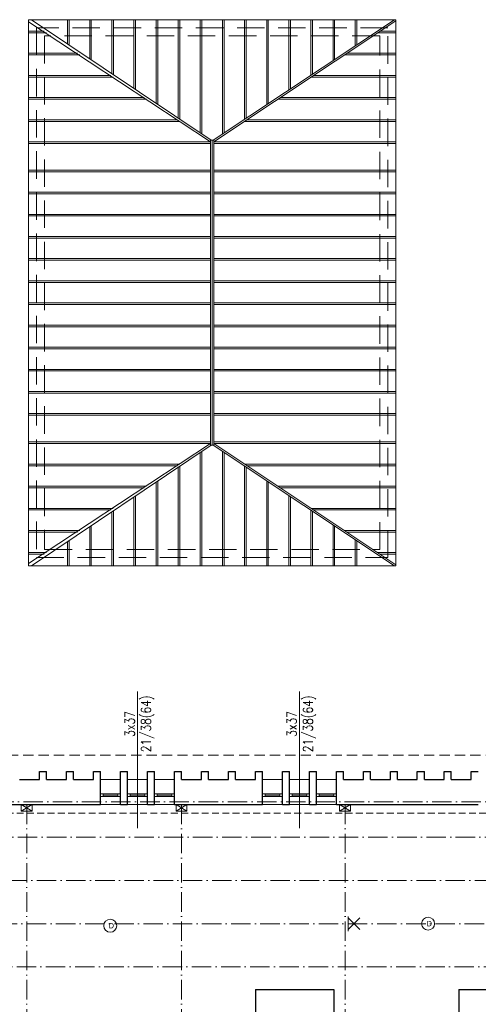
# Model space of a CAD drawing. Header units: millimetres. Extents: x 12584 to 77584, y 9983 to 29820.
# Tile 157 of 176: x 74007 to 74857, y 12522 to 14345. Entities that reach past the tile are written whole.
import ezdxf

# ---------------------------------------------------------------- set-up
doc = ezdxf.new("R2010")
doc.units = ezdxf.units.MM
doc.linetypes.add('ACAD_ISO10W100', pattern=[18, 12, -3, 0, -3])
doc.linetypes.add('HIDDEN', pattern=[9.525, 6.35, -3.175])
for name, color, linetype, lineweight in [('m_cienka', 7, 'Continuous', 5), ('m_drewno', 7, 'Continuous', 9), ('m_elektryka', 7, 'Continuous', 5), ('m_stolarka', 7, 'Continuous', 9), ('m_tekst', 7, 'Continuous', 13), ('m_widok', 7, 'Continuous', 9), ('m_ściany', 7, 'Continuous', 30)]:
    doc.layers.add(name, color=color, linetype=linetype, lineweight=lineweight)
doc.styles.get("Standard").update_dxf_attribs({"font": 'arial.ttf'})
doc.styles.add('WYM', font='simplex.shx', dxfattribs={"width": 0.5})

# ---------------------------------------------------------------- blocks, each defined once
blk = doc.blocks.new('oprawa ścienna')
at = {"layer": 'm_elektryka', "color": 0}
for p, q in [((10.6, 10.6), (-10.6, -10.6)), ((-10.6, 10.6), (10.6, -10.6))]:
    blk.add_line(p, q, dxfattribs=at)
at = {"layer": 'm_elektryka', "color": 0, "ltscale": 0.4}
blk.add_line((10.6, 13.6), (10.6, -13.6), dxfattribs=at)

msp = doc.modelspace()

# ---------------------------------------------------------------- linework, layer by layer
at = {"layer": 'm_cienka', "color": 7, "ltscale": 2}
for p, q in [((74225.1, 13100.7), (74225.1, 12847.9)), ((74525.1, 13100.7), (74525.1, 12847.9))]:
    msp.add_line(p, q, dxfattribs=at)
at = {"layer": 'm_cienka', "color": 7, "linetype": 'HIDDEN', "ltscale": 3}
msp.add_line((74975.1, 12982.8), (73779.1, 12982.8), dxfattribs=at)
at = {"layer": 'm_cienka', "color": 7, "linetype": 'HIDDEN', "ltscale": 2}
msp.add_line((75023.6, 12875.3), (73671.6, 12875.3), dxfattribs=at)
at = {"layer": 'm_drewno', "color": 7, "linetype": 'ACAD_ISO10W100', "ltscale": 3}
for p, q in [((75077.6, 12896.3), (73692.6, 12896.3)), ((74019.6, 12891.3), (74019.6, 11766.3)), ((74306.6, 12891.3), (74306.6, 11766.3)), ((74609.6, 12891.3), (74609.6, 11766.3)), ((73570.3, 12830.9), (75110.9, 12830.9)), ((73443.4, 12750.9), (75174.5, 12750.9)), ((73316.5, 12670.9), (75238.1, 12670.9)), ((73189.6, 12590.9), (75301.7, 12590.9))]:
    msp.add_line(p, q, dxfattribs=at)
at = {"layer": 'm_drewno', "color": 7, "ltscale": 2}
for p, q in [((74009.6, 12879.3), (74029.6, 12891.3)), ((74029.6, 12879.3), (74009.6, 12891.3)), ((74296.6, 12879.3), (74316.6, 12891.3)), ((74316.6, 12879.3), (74296.6, 12891.3)), ((74599.6, 12879.3), (74619.6, 12891.3)), ((74619.6, 12879.3), (74599.6, 12891.3))]:
    msp.add_line(p, q, dxfattribs=at)
for points in [[(74009.6, 12879.3), (74029.6, 12879.3), (74029.6, 12891.3), (74009.6, 12891.3)], [(74296.6, 12879.3), (74316.6, 12879.3), (74316.6, 12891.3), (74296.6, 12891.3)], [(74599.6, 12879.3), (74619.6, 12879.3), (74619.6, 12891.3), (74599.6, 12891.3)]]:
    msp.add_lwpolyline(points, close=True, dxfattribs=at)
at = {"layer": 'm_elektryka', "color": 7}
for centre in [(74174.4, 12667.1), (74763.6, 12670.9)]:
    msp.add_circle(centre, 12, dxfattribs=at)
at = {"layer": 'm_stolarka', "color": 7, "ltscale": 2}
for p, q in [((74156.6, 12911.3), (74193.6, 12911.3)), ((74156.6, 12906.3), (74156.6, 12911.3)), ((74161.6, 12906.3), (74161.6, 12911.3)), ((74161.6, 12908.8), (74188.6, 12908.8)), ((74188.6, 12906.3), (74188.6, 12911.3)), ((74193.6, 12906.3), (74193.6, 12911.3)), ((74206.6, 12911.3), (74243.6, 12911.3)), ((74206.6, 12906.3), (74206.6, 12911.3)), ((74211.6, 12906.3), (74211.6, 12911.3)), ((74211.6, 12908.8), (74238.6, 12908.8)), ((74238.6, 12906.3), (74238.6, 12911.3)), ((74243.6, 12906.3), (74243.6, 12911.3)), ((74256.6, 12911.3), (74293.6, 12911.3)), ((74256.6, 12906.3), (74256.6, 12911.3)), ((74261.6, 12906.3), (74261.6, 12911.3)), ((74261.6, 12908.8), (74288.6, 12908.8)), ((74288.6, 12906.3), (74288.6, 12911.3)), ((74293.6, 12906.3), (74293.6, 12911.3)), ((74456.6, 12911.3), (74493.6, 12911.3)), ((74456.6, 12906.3), (74456.6, 12911.3)), ((74461.6, 12906.3), (74461.6, 12911.3)), ((74461.6, 12908.8), (74488.6, 12908.8)), ((74488.6, 12906.3), (74488.6, 12911.3)), ((74493.6, 12906.3), (74493.6, 12911.3)), ((74506.6, 12911.3), (74543.6, 12911.3)), ((74506.6, 12906.3), (74506.6, 12911.3)), ((74511.6, 12906.3), (74511.6, 12911.3)), ((74511.6, 12908.8), (74538.6, 12908.8)), ((74538.6, 12906.3), (74538.6, 12911.3)), ((74543.6, 12906.3), (74543.6, 12911.3)), ((74556.6, 12911.3), (74593.6, 12911.3)), ((74556.6, 12906.3), (74556.6, 12911.3)), ((74561.6, 12906.3), (74561.6, 12911.3)), ((74561.6, 12908.8), (74588.6, 12908.8)), ((74588.6, 12906.3), (74588.6, 12911.3)), ((74593.6, 12906.3), (74593.6, 12911.3)), ((74156.6, 12906.3), (74193.6, 12906.3)), ((74206.6, 12906.3), (74243.6, 12906.3)), ((74256.6, 12906.3), (74293.6, 12906.3)), ((74456.6, 12906.3), (74493.6, 12906.3)), ((74506.6, 12906.3), (74543.6, 12906.3)), ((74556.6, 12906.3), (74593.6, 12906.3))]:
    msp.add_line(p, q, dxfattribs=at)
at = {"layer": 'm_widok', "color": 7, "ltscale": 2}
for p, q in [((74022.9, 14340.6), (74360.4, 14118.7)), ((74361.5, 14121.6), (74028.3, 14344.7)), ((74095.4, 14299.7), (74095.4, 14344.7)), ((74098.4, 14297.7), (74098.4, 14344.7)), ((74136.4, 14272.3), (74136.4, 14344.7)), ((74139.4, 14270.3), (74139.4, 14344.7)), ((74177.4, 14244.8), (74177.4, 14344.7)), ((74180.4, 14242.8), (74180.4, 14344.7)), ((74218.4, 14217.4), (74218.4, 14344.7)), ((74221.4, 14215.4), (74221.4, 14344.7)), ((74259.4, 14190), (74259.4, 14344.7)), ((74262.4, 14187.9), (74262.4, 14344.7)), ((74300.4, 14162.5), (74300.4, 14344.7)), ((74303.4, 14160.5), (74303.4, 14344.7)), ((74341.4, 14135.1), (74341.4, 14344.7)), ((74344.4, 14133), (74344.4, 14344.7)), ((74701.2, 14344.7), (74365.4, 14121.6)), ((74703.9, 14342.9), (74366.4, 14118.7)), ((74382.4, 14132.9), (74382.4, 14344.7)), ((74385.4, 14134.9), (74385.4, 14344.7)), ((74423.4, 14160.1), (74423.4, 14344.7)), ((74426.4, 14162.1), (74426.4, 14344.7)), ((74464.4, 14187.4), (74464.4, 14344.7)), ((74467.4, 14189.4), (74467.4, 14344.7)), ((74505.4, 14214.6), (74505.4, 14344.7)), ((74508.4, 14216.6), (74508.4, 14344.7)), ((74546.4, 14241.9), (74546.4, 14344.7)), ((74549.4, 14243.9), (74549.4, 14344.7)), ((74587.4, 14269.1), (74587.4, 14344.7)), ((74590.4, 14271.1), (74590.4, 14344.7)), ((74628.4, 14296.4), (74628.4, 14344.7)), ((74631.4, 14298.4), (74631.4, 14344.7)), ((74022.9, 14323.5), (74052.1, 14323.5)), ((74022.9, 14323.5), (74052.1, 14323.5)), ((74022.9, 14320.5), (74056.6, 14320.5)), ((74022.9, 14320.5), (74056.6, 14320.5)), ((74703.9, 14320.5), (74670.2, 14320.5)), ((74703.9, 14320.5), (74670.2, 14320.5)), ((74703.9, 14323.5), (74674.7, 14323.5)), ((74703.9, 14323.5), (74674.7, 14323.5)), ((74022.9, 14282.5), (74113.8, 14282.5)), ((74022.9, 14279.5), (74118.3, 14279.5)), ((74703.9, 14279.5), (74608.5, 14279.5)), ((74703.9, 14282.5), (74613, 14282.5)), ((74022.9, 14241.5), (74175.5, 14241.5)), ((74022.9, 14238.5), (74180, 14238.5)), ((74703.9, 14238.5), (74546.8, 14238.5)), ((74703.9, 14241.5), (74551.3, 14241.5)), ((74022.9, 14200.5), (74237.2, 14200.5)), ((74022.9, 14197.5), (74241.8, 14197.5)), ((74703.9, 14197.5), (74485, 14197.5)), ((74703.9, 14200.5), (74489.6, 14200.5)), ((74022.9, 14159.5), (74299, 14159.5)), ((74022.9, 14156.5), (74303.5, 14156.5)), ((74703.9, 14156.5), (74423.3, 14156.5)), ((74703.9, 14159.5), (74427.9, 14159.5)), ((74022.9, 14118.7), (74360.4, 14118.7)), ((74022.9, 14115.7), (74360.4, 14115.7)), ((74360.4, 14121.6), (74360.4, 13556.8)), ((74360.4, 14121.6), (74366.4, 14121.6)), ((74363.4, 14121.6), (74363.4, 13556.8)), ((74366.4, 14121.6), (74366.4, 13556.8)), ((74703.9, 14118.7), (74366.4, 14118.7)), ((74703.9, 14115.7), (74366.4, 14115.7)), ((74022.9, 14066.3), (74360.4, 14066.3)), ((74022.9, 14063.3), (74360.4, 14063.3)), ((74703.9, 14066.3), (74366.4, 14066.3)), ((74703.9, 14063.3), (74366.4, 14063.3)), ((74022.9, 14025.3), (74360.4, 14025.3)), ((74022.9, 14022.3), (74360.4, 14022.3)), ((74703.9, 14025.3), (74366.4, 14025.3)), ((74703.9, 14022.3), (74366.4, 14022.3)), ((74022.9, 13984.3), (74360.4, 13984.3)), ((74703.9, 13984.3), (74366.4, 13984.3)), ((74022.9, 13981.3), (74360.4, 13981.3)), ((74703.9, 13981.3), (74366.4, 13981.3)), ((74022.9, 13943.3), (74360.4, 13943.3)), ((74022.9, 13940.3), (74360.4, 13940.3)), ((74703.9, 13943.3), (74366.4, 13943.3)), ((74703.9, 13940.3), (74366.4, 13940.3)), ((74022.9, 13902.3), (74360.4, 13902.3)), ((74022.9, 13899.3), (74360.4, 13899.3)), ((74703.9, 13902.3), (74366.4, 13902.3)), ((74703.9, 13899.3), (74366.4, 13899.3)), ((74022.9, 13861.3), (74360.4, 13861.3)), ((74022.9, 13858.3), (74360.4, 13858.3)), ((74703.9, 13861.3), (74366.4, 13861.3)), ((74703.9, 13858.3), (74366.4, 13858.3)), ((74022.9, 13820.3), (74360.4, 13820.3)), ((74703.9, 13820.3), (74366.4, 13820.3)), ((74022.9, 13817.3), (74360.4, 13817.3)), ((74703.9, 13817.3), (74366.4, 13817.3)), ((74022.9, 13779.3), (74360.4, 13779.3)), ((74022.9, 13776.3), (74360.4, 13776.3)), ((74703.9, 13779.3), (74366.4, 13779.3)), ((74703.9, 13776.3), (74366.4, 13776.3)), ((74022.9, 13738.3), (74360.4, 13738.3)), ((74022.9, 13735.3), (74360.4, 13735.3)), ((74703.9, 13738.3), (74366.4, 13738.3)), ((74703.9, 13735.3), (74366.4, 13735.3)), ((74022.9, 13697.3), (74360.4, 13697.3)), ((74022.9, 13694.3), (74360.4, 13694.3)), ((74703.9, 13697.3), (74366.4, 13697.3)), ((74703.9, 13694.3), (74366.4, 13694.3)), ((74022.9, 13656.3), (74360.4, 13656.3)), ((74703.9, 13656.3), (74366.4, 13656.3)), ((74022.9, 13653.3), (74360.4, 13653.3)), ((74703.9, 13653.3), (74366.4, 13653.3)), ((74022.9, 13615.3), (74360.4, 13615.3)), ((74022.9, 13612.3), (74360.4, 13612.3)), ((74703.9, 13615.3), (74366.4, 13615.3)), ((74703.9, 13612.3), (74366.4, 13612.3)), ((74022.9, 13562.9), (74360.4, 13562.9)), ((74022.9, 13559.9), (74360.4, 13559.9)), ((74022.9, 13337.8), (74360.4, 13559.7)), ((74361.5, 13556.8), (74028.3, 13333.7)), ((74360.4, 13556.8), (74366.4, 13556.8)), ((74701.2, 13333.7), (74365.4, 13556.8)), ((74703.9, 13562.9), (74366.4, 13562.9)), ((74703.9, 13559.9), (74366.4, 13559.9)), ((74703.9, 13335.5), (74366.4, 13559.7)), ((74382.4, 13545.5), (74382.4, 13333.7)), ((74341.4, 13543.4), (74341.4, 13333.7)), ((74344.4, 13545.4), (74344.4, 13333.7)), ((74385.4, 13543.5), (74385.4, 13333.7)), ((74022.9, 13521.9), (74303.5, 13521.9)), ((74022.9, 13518.9), (74299, 13518.9)), ((74300.4, 13515.9), (74300.4, 13333.7)), ((74303.4, 13517.9), (74303.4, 13333.7)), ((74703.9, 13521.9), (74423.3, 13521.9)), ((74423.4, 13518.3), (74423.4, 13333.7)), ((74426.4, 13516.3), (74426.4, 13333.7)), ((74703.9, 13518.9), (74427.9, 13518.9)), ((74464.4, 13491), (74464.4, 13333.7)), ((74022.9, 13480.9), (74241.8, 13480.9)), ((74022.9, 13477.9), (74237.2, 13477.9)), ((74259.4, 13488.5), (74259.4, 13333.7)), ((74262.4, 13490.5), (74262.4, 13333.7)), ((74467.4, 13489), (74467.4, 13333.7)), ((74703.9, 13480.9), (74485, 13480.9)), ((74703.9, 13477.9), (74489.6, 13477.9)), ((74218.4, 13461), (74218.4, 13333.7)), ((74221.4, 13463), (74221.4, 13333.7)), ((74505.4, 13463.8), (74505.4, 13333.7)), ((74508.4, 13461.8), (74508.4, 13333.7)), ((74022.9, 13439.9), (74180, 13439.9)), ((74022.9, 13436.9), (74175.5, 13436.9)), ((74546.4, 13436.5), (74546.4, 13333.7)), ((74703.9, 13439.9), (74546.8, 13439.9)), ((74703.9, 13436.9), (74551.3, 13436.9)), ((74177.4, 13433.6), (74177.4, 13333.7)), ((74180.4, 13435.6), (74180.4, 13333.7)), ((74549.4, 13434.5), (74549.4, 13333.7)), ((74136.4, 13406.1), (74136.4, 13333.7)), ((74139.4, 13408.1), (74139.4, 13333.7)), ((74587.4, 13409.3), (74587.4, 13333.7)), ((74590.4, 13407.3), (74590.4, 13333.7)), ((74022.9, 13398.9), (74118.3, 13398.9)), ((74022.9, 13395.9), (74113.8, 13395.9)), ((74703.9, 13398.9), (74608.5, 13398.9)), ((74703.9, 13395.9), (74613, 13395.9)), ((74628.4, 13382.1), (74628.4, 13333.7)), ((74095.4, 13378.7), (74095.4, 13333.7)), ((74098.4, 13380.7), (74098.4, 13333.7)), ((74631.4, 13380.1), (74631.4, 13333.7)), ((74022.9, 13357.9), (74056.6, 13357.9)), ((74022.9, 13354.9), (74052.1, 13354.9)), ((74703.9, 13357.9), (74670.2, 13357.9)), ((74703.9, 13354.9), (74674.7, 13354.9)), ((74156.6, 12937.8), (74193.6, 12937.8)), ((74206.6, 12937.8), (74243.6, 12937.8)), ((74256.6, 12937.8), (74293.6, 12937.8)), ((74456.6, 12937.8), (74493.6, 12937.8)), ((74506.6, 12937.8), (74543.6, 12937.8)), ((74556.6, 12937.8), (74593.6, 12937.8)), ((74156.6, 12891.3), (74193.6, 12891.3)), ((74206.6, 12891.3), (74243.6, 12891.3)), ((74256.6, 12891.3), (74293.6, 12891.3)), ((74456.6, 12891.3), (74493.6, 12891.3)), ((74506.6, 12891.3), (74543.6, 12891.3)), ((74556.6, 12891.3), (74593.6, 12891.3))]:
    msp.add_line(p, q, dxfattribs=at)
msp.add_lwpolyline([(74022.9, 14344.7), (74022.9, 13333.7), (74703.9, 13333.7), (74703.9, 14344.7)], close=True, dxfattribs=at)
at = {"layer": 'm_widok', "color": 7, "linetype": 'HIDDEN', "ltscale": 8}
for points in [[(74037.9, 14329.7), (74037.9, 13348.7), (74688.9, 13348.7), (74688.9, 14329.7)], [(74052.9, 14314.7), (74052.9, 13363.7), (74673.9, 13363.7), (74673.9, 14314.7)]]:
    msp.add_lwpolyline(points, close=True, dxfattribs=at)
at = {"layer": 'm_ściany', "color": 7, "ltscale": 2}
for p, q in [((74043.6, 12952.8), (74056.6, 12952.8)), ((74093.6, 12952.8), (74106.6, 12952.8)), ((74143.6, 12952.8), (74156.6, 12952.8)), ((74193.6, 12952.8), (74206.6, 12952.8)), ((74243.6, 12952.8), (74256.6, 12952.8)), ((74293.6, 12952.8), (74306.6, 12952.8)), ((74343.6, 12952.8), (74356.6, 12952.8)), ((74393.6, 12952.8), (74406.6, 12952.8)), ((74443.6, 12952.8), (74456.6, 12952.8)), ((74493.6, 12952.8), (74506.6, 12952.8)), ((74543.6, 12952.8), (74556.6, 12952.8)), ((74593.6, 12952.8), (74606.6, 12952.8)), ((74643.6, 12952.8), (74656.6, 12952.8)), ((74693.6, 12952.8), (74706.6, 12952.8)), ((74743.6, 12952.8), (74756.6, 12952.8)), ((74793.6, 12952.8), (74806.6, 12952.8)), ((74843.6, 12952.8), (74856.6, 12952.8)), ((74006.6, 12937.8), (74043.6, 12937.8)), ((74056.6, 12937.8), (74093.6, 12937.8)), ((74106.6, 12937.8), (74143.6, 12937.8)), ((74306.6, 12937.8), (74343.6, 12937.8)), ((74356.6, 12937.8), (74393.6, 12937.8)), ((74406.6, 12937.8), (74443.6, 12937.8)), ((74606.6, 12937.8), (74643.6, 12937.8)), ((74656.6, 12937.8), (74693.6, 12937.8)), ((74706.6, 12937.8), (74743.6, 12937.8)), ((74756.6, 12937.8), (74793.6, 12937.8)), ((74806.6, 12937.8), (74843.6, 12937.8)), ((73943.6, 12891.3), (74156.6, 12891.3)), ((74193.6, 12891.3), (74206.6, 12891.3)), ((74243.6, 12891.3), (74256.6, 12891.3)), ((74243.6, 12891.3), (74256.6, 12891.3)), ((74293.6, 12891.3), (74456.6, 12891.3)), ((74493.6, 12891.3), (74506.6, 12891.3)), ((74493.6, 12891.3), (74506.6, 12891.3)), ((74543.6, 12891.3), (74556.6, 12891.3)), ((74543.6, 12891.3), (74556.6, 12891.3)), ((74593.6, 12891.3), (74856.6, 12891.3)), ((74443.6, 12549.3), (74443.6, 12490.3)), ((74443.6, 12549.3), (74588.6, 12549.3)), ((74588.6, 12549.3), (74588.6, 12490.3)), ((74820.6, 12549.3), (75009.6, 12549.3)), ((74820.6, 12549.3), (74820.6, 12490.3))]:
    msp.add_line(p, q, dxfattribs=at)
at = {"layer": 'm_ściany', "color": 7, "ltscale": 3}
for p, q in [((74043.6, 12937.8), (74043.6, 12952.8)), ((74056.6, 12937.8), (74056.6, 12952.8)), ((74093.6, 12937.8), (74093.6, 12952.8)), ((74106.6, 12937.8), (74106.6, 12952.8)), ((74143.6, 12937.8), (74143.6, 12952.8)), ((74156.6, 12891.3), (74156.6, 12952.8)), ((74193.6, 12891.3), (74193.6, 12952.8)), ((74206.6, 12891.3), (74206.6, 12952.8)), ((74243.6, 12891.3), (74243.6, 12952.8)), ((74256.6, 12891.3), (74256.6, 12952.8)), ((74293.6, 12891.3), (74293.6, 12952.8)), ((74306.6, 12937.8), (74306.6, 12952.8)), ((74343.6, 12937.8), (74343.6, 12952.8)), ((74356.6, 12937.8), (74356.6, 12952.8)), ((74393.6, 12937.8), (74393.6, 12952.8)), ((74406.6, 12937.8), (74406.6, 12952.8)), ((74443.6, 12937.8), (74443.6, 12952.8)), ((74456.6, 12891.3), (74456.6, 12952.8)), ((74493.6, 12891.3), (74493.6, 12952.8)), ((74506.6, 12891.3), (74506.6, 12952.8)), ((74543.6, 12891.3), (74543.6, 12952.8)), ((74556.6, 12891.3), (74556.6, 12952.8)), ((74593.6, 12891.3), (74593.6, 12952.8)), ((74606.6, 12937.8), (74606.6, 12952.8)), ((74643.6, 12937.8), (74643.6, 12952.8)), ((74656.6, 12937.8), (74656.6, 12952.8)), ((74693.6, 12937.8), (74693.6, 12952.8)), ((74706.6, 12937.8), (74706.6, 12952.8)), ((74743.6, 12937.8), (74743.6, 12952.8)), ((74756.6, 12937.8), (74756.6, 12952.8)), ((74793.6, 12937.8), (74793.6, 12952.8)), ((74806.6, 12937.8), (74806.6, 12952.8)), ((74843.6, 12937.8), (74843.6, 12952.8))]:
    msp.add_line(p, q, dxfattribs=at)

# ---------------------------------------------------------------- block references
at = {"layer": 'm_elektryka', "color": 7, "rotation": 180}
msp.add_blockref('oprawa ścienna', (74626.2, 12670.9), dxfattribs=at)

# ---------------------------------------------------------------- texts
at = {"layer": 'm_tekst', "color": 7, "ltscale": 2, "char_height": 17, "width": 45.672, "attachment_point": 3, "rotation": 90, "style": 'WYM'}
for insert in [(74201.8, 13063.6), (74501.8, 13063.6)]:
    msp.add_mtext('\\pxqc;{\\H1.0588x;\\W0.8;3x37\\P21/38(64)\\W0.6; \\H0.94444x; }', dxfattribs=dict(at, insert=insert))
at = {"layer": 'm_tekst', "color": 7, "char_height": 10, "attachment_point": 1}
for insert in [(74171.4, 12672.2), (74760.7, 12676.1)]:
    msp.add_mtext_dynamic_manual_height_columns('D', width=54.427, gutter_width=75, heights=[0], dxfattribs=dict(at, insert=insert))

doc.saveas('drawing.dxf')
